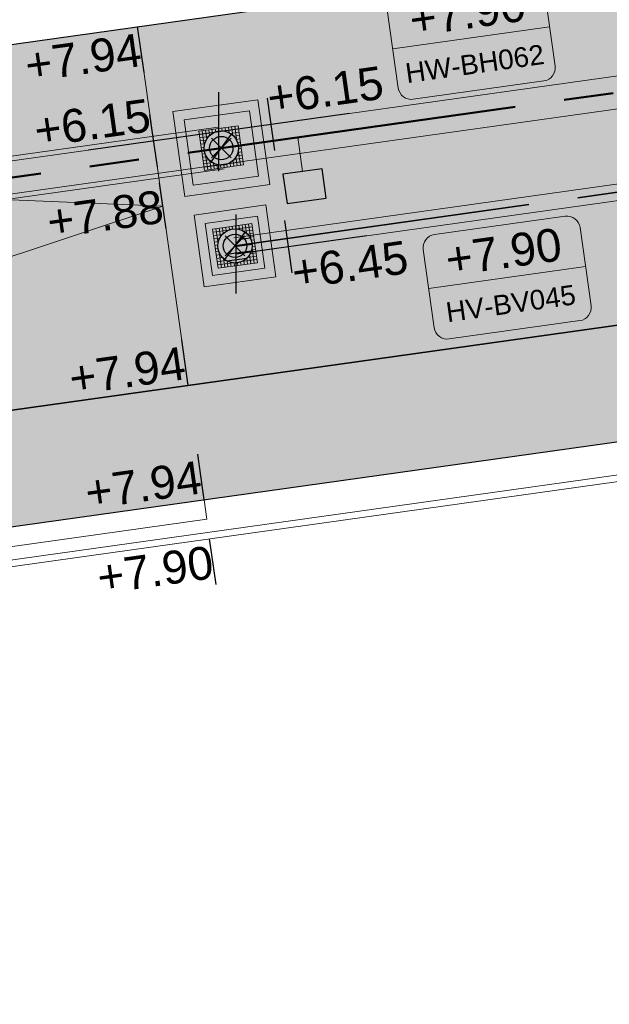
# Model space of a CAD drawing. Extents: x 98477 to 100410, y 398052 to 398969.
# Tile 203 of 256: x 98709 to 98718, y 398263 to 398278. Entities that reach past the tile are written whole.
import ezdxf
from ezdxf.enums import TextEntityAlignment as Align

# ---------------------------------------------------------------- set-up
doc = ezdxf.new("R2010")
doc.units = 0
for name, pattern in [('AL-NUTSTRACE', [17, 5, -3.5, 0, -3.5, 5]), ('RI-DWA', [9.75, 4.5, -0.75, 0.75, -0.75, 0.75, -0.75, 0.75, -0.75]), ('RI-RWA', [8.25, 4.5, -0.75, 0.75, -0.75, 0.75, -0.75])]:
    doc.linetypes.add(name, pattern=pattern)
for name, color, linetype, lineweight in [('N-GW-hoogtelijn laagte NAP +7.50', 90, 'AL-HOOGTELIJN +7.50', 18), ('N-GW-hoogtelijn laagte NAP +8.00', 80, 'AL-HOOGTELIJN +8.00', 18), ('N-IE-keerwand', 190, 'Continuous', 18), ('N-KO-kantbegrenzing grondwerk', 70, 'Continuous', 25), ('N-KO-kantverharding', 2, 'Continuous', 25), ('N-RI-DWA b.o.b.', 24, 'Continuous', 25), ('N-RI-DWA hoofdriool', 24, 'RI-DWA', 35), ('N-RI-DWA hoofdriool buiswand', 24, 'Continuous', 13), ('N-RI-DWA put', 1, 'Continuous', 25), ('N-RI-DWA putdeksel', 7, 'Continuous', 18), ('N-RI-DWA putnummer', 24, 'Continuous', 18), ('N-RI-DWA putwand', 7, 'Continuous', 18), ('N-RI-RWA b.o.b.', 162, 'Continuous', 25), ('N-RI-RWA hoofdriool', 162, 'RI-RWA', 50), ('N-RI-RWA hoofdriool buiswand', 162, 'Continuous', 13), ('N-RI-RWA kolkaansluitleiding', 132, 'RI-RWA', 18), ('N-RI-RWA put', 1, 'Continuous', 25), ('N-RI-RWA putdeksel', 7, 'Continuous', 18), ('N-RI-RWA putnummer', 162, 'Continuous', 18), ('N-RI-RWA putwand', 7, 'Continuous', 18), ('N-RI-straatkolk', 7, 'Continuous', 25), ('N-VH-afschotrichting', 250, 'Continuous', 18), ("N-VH-arcering 'MAT' grijs 251", 251, 'Continuous', 18), ('N-VH-arcering printbeton', 8, 'Continuous', 9), ('X-AL-hoogtelijn - Niv 1', 1, 'AL-HOOGTELIJN', 18), ('X-AL-nutstrace VERWERKT', 252, 'AL-NUTSTRACE', 18), ('X-AL-planthoogte VERWERKT', 180, 'Continuous', 25)]:
    doc.layers.add(name, color=color, linetype=linetype, lineweight=lineweight)
for name, color, linetype, plot in [('X-AL-contourlijnen', 30, 'Continuous', False), ('X-AL-hulplijn', 30, 'Continuous', False), ('X-AL-hulplijn riolering', 30, 'Continuous', False)]:
    doc.layers.add(name, color=color, linetype=linetype, plot=plot)
doc.styles.add('CS Annotative', font='arial.ttf')
doc.styles.get("Standard").update_dxf_attribs({"font": 'txt.shx'})
doc.linetypes.add('AL-HOOGTELIJN', pattern='A,10,-1.5,["H",Standard,S=0.9,R=0,X=-0.3,Y=-0.45],-1.5,30', length=43)
doc.linetypes.add('AL-HOOGTELIJN +7.50', pattern='A,7.5,-1.5,["+7.50",Standard,S=0.9,R=0,X=-0.3,Y=-0.45],-4.5,22.5', length=36)
doc.linetypes.add('AL-HOOGTELIJN +8.00', pattern='A,7.5,-1.5,["+8.00",Standard,S=0.9,R=0,X=-0.3,Y=-0.45],-4.5,22.5', length=36)

# ---------------------------------------------------------------- blocks, each defined once
blk = doc.blocks.new('*U86')
h = blk.add_hatch()
h.set_pattern_fill('ANSI31', color=256, scale=0.8, angle=143)
h.set_pattern_definition([(188, (-3e-16, -1e-16), (0.013917, -0.099027), [])])
h.paths.add_polyline_path([(-0.156, -0.208, 0.618819), (0.26, 0, 0.235469), (0.156, 0.208)])
at = {"flags": 128}
blk.add_lwpolyline([(-0.156, -0.208), (0.156, 0.208)], dxfattribs=at)
blk.add_circle((0, 0), 0.26)
at = {"layer": 'N-RI-DWA putdeksel', "flags": 128}
blk.add_lwpolyline([(-0.255, -0.339), (0.339, -0.255), (0.255, 0.339), (-0.339, 0.255)], close=True, dxfattribs=at)
at = {"layer": 'N-RI-DWA putdeksel', "lineweight": 5, "flags": 128}
for points in [[(0.008, 0.304), (0.014, 0.26)], [(0.057, 0.311), (0.066, 0.252)], [(0.107, 0.318), (0.119, 0.231)], [(0.156, 0.325), (0.175, 0.192)], [(0.206, 0.332), (0.238, 0.106)], [(-0.332, 0.206), (-0.106, 0.238)], [(-0.325, 0.156), (-0.192, 0.175)], [(-0.289, 0.262), (-0.258, 0.036)], [(-0.24, 0.269), (-0.221, 0.137)], [(-0.19, 0.276), (-0.178, 0.189)], [(-0.141, 0.283), (-0.132, 0.224)], [(-0.091, 0.29), (-0.085, 0.246)], [(-0.042, 0.297), (-0.036, 0.257)], [(0.036, 0.258), (0.262, 0.289)], [(0.137, 0.221), (0.269, 0.24)], [(0.189, 0.178), (0.276, 0.19)], [(-0.318, 0.107), (-0.231, 0.119)], [(-0.311, 0.057), (-0.252, 0.066)], [(-0.304, 0.008), (-0.26, 0.014)], [(0.224, 0.132), (0.283, 0.141)], [(0.246, 0.085), (0.29, 0.091)], [(0.257, 0.036), (0.297, 0.042)], [(-0.297, -0.042), (-0.257, -0.036)], [(-0.29, -0.091), (-0.246, -0.085)], [(-0.283, -0.141), (-0.224, -0.132)], [(-0.238, -0.106), (-0.206, -0.332)], [(0.221, -0.137), (0.24, -0.269)], [(0.231, -0.119), (0.318, -0.107)], [(0.252, -0.066), (0.311, -0.057)], [(0.258, -0.036), (0.289, -0.262)], [(0.26, -0.014), (0.304, -0.008)], [(-0.276, -0.19), (-0.189, -0.178)], [(-0.269, -0.24), (-0.137, -0.221)], [(-0.262, -0.289), (-0.036, -0.258)], [(-0.175, -0.192), (-0.156, -0.325)], [(-0.119, -0.231), (-0.107, -0.318)], [(-0.066, -0.252), (-0.057, -0.311)], [(-0.014, -0.26), (-0.008, -0.304)], [(0.036, -0.257), (0.042, -0.297)], [(0.085, -0.246), (0.091, -0.29)], [(0.106, -0.238), (0.332, -0.206)], [(0.132, -0.224), (0.141, -0.283)], [(0.178, -0.189), (0.19, -0.276)], [(0.192, -0.175), (0.325, -0.156)]]:
    blk.add_lwpolyline(points, dxfattribs=at)
at = {"layer": 'N-RI-DWA putwand', "flags": 128}
for points in [[(-0.468, -0.621), (0.621, -0.468), (0.468, 0.621), (-0.621, 0.468)], [(-0.34, -0.452), (0.452, -0.34), (0.34, 0.452), (-0.452, 0.34)]]:
    blk.add_lwpolyline(points, close=True, dxfattribs=at)
blk = doc.blocks.new('*U52')
h = blk.add_hatch(color=256)
h.dxf.hatch_style = 1
h.paths.add_polyline_path([(-0.156, -0.208, 0.618819), (0.26, 0, 0.235469), (0.156, 0.208)])
at = {"flags": 128}
blk.add_lwpolyline([(-0.156, -0.208), (0.156, 0.208)], dxfattribs=at)
blk.add_circle((0, 0), 0.26)
at = {"layer": 'N-RI-RWA putdeksel', "flags": 128}
blk.add_lwpolyline([(-0.255, -0.339), (0.339, -0.255), (0.255, 0.339), (-0.339, 0.255)], close=True, dxfattribs=at)
at = {"layer": 'N-RI-RWA putdeksel', "lineweight": 5, "flags": 128}
for points in [[(0.008, 0.304), (0.014, 0.26)], [(0.057, 0.311), (0.066, 0.252)], [(0.107, 0.318), (0.119, 0.231)], [(0.156, 0.325), (0.175, 0.192)], [(0.206, 0.332), (0.238, 0.106)], [(-0.332, 0.206), (-0.106, 0.238)], [(-0.325, 0.156), (-0.192, 0.175)], [(-0.289, 0.262), (-0.258, 0.036)], [(-0.24, 0.269), (-0.221, 0.137)], [(-0.19, 0.276), (-0.178, 0.189)], [(-0.141, 0.283), (-0.132, 0.224)], [(-0.091, 0.29), (-0.085, 0.246)], [(-0.042, 0.297), (-0.036, 0.257)], [(0.036, 0.258), (0.262, 0.289)], [(0.137, 0.221), (0.269, 0.24)], [(0.189, 0.178), (0.276, 0.19)], [(-0.318, 0.107), (-0.231, 0.119)], [(-0.311, 0.057), (-0.252, 0.066)], [(-0.304, 0.008), (-0.26, 0.014)], [(0.224, 0.132), (0.283, 0.141)], [(0.246, 0.085), (0.29, 0.091)], [(0.257, 0.036), (0.297, 0.042)], [(-0.297, -0.042), (-0.257, -0.036)], [(-0.29, -0.091), (-0.246, -0.085)], [(-0.283, -0.141), (-0.224, -0.132)], [(-0.238, -0.106), (-0.206, -0.332)], [(0.221, -0.137), (0.24, -0.269)], [(0.231, -0.119), (0.318, -0.107)], [(0.252, -0.066), (0.311, -0.057)], [(0.258, -0.036), (0.289, -0.262)], [(0.26, -0.014), (0.304, -0.008)], [(-0.276, -0.19), (-0.189, -0.178)], [(-0.269, -0.24), (-0.137, -0.221)], [(-0.262, -0.289), (-0.036, -0.258)], [(-0.175, -0.192), (-0.156, -0.325)], [(-0.119, -0.231), (-0.107, -0.318)], [(-0.066, -0.252), (-0.057, -0.311)], [(-0.014, -0.26), (-0.008, -0.304)], [(0.036, -0.257), (0.042, -0.297)], [(0.085, -0.246), (0.091, -0.29)], [(0.106, -0.238), (0.332, -0.206)], [(0.132, -0.224), (0.141, -0.283)], [(0.178, -0.189), (0.19, -0.276)], [(0.192, -0.175), (0.325, -0.156)]]:
    blk.add_lwpolyline(points, dxfattribs=at)
at = {"layer": 'N-RI-RWA putwand', "flags": 128}
for points in [[(-0.553, -0.734), (0.734, -0.553), (0.553, 0.734), (-0.734, 0.553)], [(-0.426, -0.565), (0.565, -0.426), (0.426, 0.565), (-0.565, 0.426)]]:
    blk.add_lwpolyline(points, close=True, dxfattribs=at)
blk = doc.blocks.new('*U95')
at = {"layer": 'X-AL-hulplijn', "flags": 128}
blk.add_lwpolyline([(0.049, -0.347), (-0.049, 0.347)], dxfattribs=at)
at = {"layer": 'X-AL-planthoogte VERWERKT', "linetype": 'Continuous', "style": 'CS Annotative'}
blk.add_attdef('HOOGTE-LINKS', text='', height=0.5, rotation=172, dxfattribs=at).set_placement((0, 0), align=Align.MIDDLE_RIGHT)
blk = doc.blocks.new('*U879')
at = {"layer": 'X-AL-hulplijn riolering', "flags": 128}
for points in [[(0, -3), (0, 3)], [(4.239, -1.424), (3.683, 2.537)], [(9.903, 1.392), (0, 0)]]:
    blk.add_lwpolyline(points, dxfattribs=at)
at = {"layer": 'N-RI-DWA b.o.b.', "linetype": 'Continuous', "style": 'CS Annotative'}
blk.add_attdef('B.o.b.rechts', text='', height=0.5, rotation=8, dxfattribs=at).set_placement((0.848, -0.285), align=Align.MIDDLE_LEFT)
blk = doc.blocks.new('*U734')
at = {"layer": 'X-AL-hulplijn riolering', "flags": 128}
for points in [[(0, -3), (0, 3)], [(4.239, -1.424), (3.683, 2.537)], [(-4.673, -2.676), (-5.23, 1.285)], [(9.903, 1.392), (0, 0)], [(0, 0), (-9.903, -1.392)]]:
    blk.add_lwpolyline(points, dxfattribs=at)
at = {"layer": 'N-RI-RWA b.o.b.', "linetype": 'Continuous', "style": 'CS Annotative'}
blk.add_attdef('B.o.b.rechts', text='', height=0.5, rotation=8, dxfattribs=at).set_placement((0.737, 0.507), align=Align.MIDDLE_LEFT)
blk.add_attdef('B.o.b.links', text='', height=0.5, rotation=8, dxfattribs=at).set_placement((-1.046, 0.257), align=Align.MIDDLE_RIGHT)
blk = doc.blocks.new('*U679')
at = {"layer": 'X-AL-hulplijn riolering'}
for points in [[(-0.628, 0.628), (0, 0), (0.628, 0.628, 0.414214)], [(0, 0), (-0.628, -0.628, 0.414214), (0.628, -0.628)]]:
    blk.add_hatch(color=256, dxfattribs=at).paths.add_polyline_path(points)
at = {"lineweight": 9}
blk.add_line((13.002, 7.521), (24.885, 9.191), dxfattribs=at)
blk.add_lwpolyline([(14.549, 3.699), (24.452, 5.09, 0.414214), (25.303, 6.22), (24.468, 12.161, 0.414214), (23.338, 13.013), (13.435, 11.621, 0.414214), (12.584, 10.491), (13.419, 4.55, 0.414214)], format="xyb", close=True)
at = {"layer": 'X-AL-hulplijn riolering'}
for points in [[(0.753, -0.753), (-0.753, 0.753)], [(0.753, 0.753), (-0.753, -0.753)]]:
    blk.add_lwpolyline(points, dxfattribs=at)
blk.add_circle((0, 0), 0.887, dxfattribs=at)
at = {"style": 'CS Annotative'}
for tag, height, p in [('HOOGTE', 2.5, (18.668, 10.312)), ('NR', 1.5, (19.218, 6.399))]:
    blk.add_attdef(tag, text='', height=height, rotation=8, dxfattribs=at).set_placement(p, align=Align.MIDDLE_CENTER)
blk = doc.blocks.new('*U583')
at = {"layer": 'X-AL-hulplijn riolering'}
for points in [[(-0.628, 0.628), (0, 0), (0.628, 0.628, 0.414214)], [(0, 0), (-0.628, -0.628, 0.414214), (0.628, -0.628)]]:
    blk.add_hatch(color=256, dxfattribs=at).paths.add_polyline_path(points)
at = {"lineweight": 9}
blk.add_line((14.688, -3.244), (26.571, -1.574), dxfattribs=at)
blk.add_lwpolyline([(16.235, -7.066), (26.138, -5.675, 0.414214), (26.989, -4.545), (26.154, 1.397, 0.414214), (25.024, 2.248), (15.122, 0.856, 0.414214), (14.271, -0.274), (15.106, -6.215, 0.414214)], format="xyb", close=True)
at = {"layer": 'X-AL-hulplijn riolering'}
for points in [[(0.753, -0.753), (-0.753, 0.753)], [(0.753, 0.753), (-0.753, -0.753)]]:
    blk.add_lwpolyline(points, dxfattribs=at)
blk.add_circle((0, 0), 0.887, dxfattribs=at)
at = {"style": 'CS Annotative'}
for tag, height, p in [('HOOGTE', 2.5, (20.355, -0.453)), ('NR', 1.5, (20.905, -4.366))]:
    blk.add_attdef(tag, text='', height=height, rotation=8, dxfattribs=at).set_placement(p, align=Align.MIDDLE_CENTER)
blk = doc.blocks.new('*U848')
blk.add_lwpolyline([(-1.329, -1.323), (1.642, -0.905), (1.329, 1.323), (-1.642, 0.905)], close=True)
blk.add_solid([(-1.329, -1.323), (-1.642, 0.905), (-1.329, -1.323), (1.642, -0.905)])

msp = doc.modelspace()

# ---------------------------------------------------------------- hatches: boundary and pattern name
at = {"layer": "N-VH-arcering 'MAT' grijs 251"}
h = msp.add_hatch(color=256, dxfattribs=at)
h.dxf.hatch_style = 1
edge = h.paths.add_edge_path()
edge.add_line((98801.71, 398275.503), (98759.079, 398269.511))
edge.add_arc((98758.557, 398273.225), 3.75, 188, 278, ccw=False)
edge.add_line((98754.843, 398272.703), (98754.732, 398273.495))
edge.add_arc((98759.436, 398274.156), 4.75, 98, 188, ccw=False)
edge.add_line((98758.775, 398278.86), (98802.644, 398285.025))
edge.add_arc((98800.8, 398298.146), 13.25, 278, 315.3696)
edge.add_arc((98814.321, 398284.798), 5.75, 98, 135.3696, ccw=False)
edge.add_line((98813.521, 398290.492), (98817.945, 398291.114))
edge.add_arc((98818.745, 398285.42), 5.75, 8, 98, ccw=False)
edge.add_line((98824.439, 398286.22), (98832.122, 398231.557))
edge.add_arc((98824.447, 398230.479), 7.75, -36.9034, 8, ccw=False)
edge.add_line((98830.645, 398225.825), (98822.025, 398214.347))
edge.add_arc((98828.622, 398209.393), 8.25, 143.0966, 188)
edge.add_line((98820.453, 398208.245), (98820.952, 398204.691))
edge.add_line((98820.952, 398204.691), (98824.988, 398175.974))
edge.add_line((98824.988, 398175.974), (98826.345, 398166.319))
edge.add_arc((98829.563, 398166.771), 3.25, 188, 278)
edge.add_line((98830.016, 398163.553), (98845.496, 398165.728))
edge.add_line((98845.496, 398165.728), (98850.051, 398166.368))
edge.add_line((98850.051, 398166.368), (98871.26, 398169.349))
edge.add_line((98871.26, 398169.349), (98879.777, 398170.546))
edge.add_line((98879.777, 398170.546), (98895.918, 398172.814))
edge.add_line((98895.918, 398172.814), (98895.013, 398179.251))
edge.add_line((98895.013, 398179.251), (98835.845, 398170.936))
edge.add_arc((98835.184, 398175.639), 4.75, 188, 278, ccw=False)
edge.add_line((98830.48, 398174.978), (98825.977, 398207.018))
edge.add_arc((98833.652, 398208.097), 7.75, 143.0966, 188, ccw=False)
edge.add_line((98827.454, 398212.751), (98836.074, 398224.229))
edge.add_arc((98829.477, 398229.183), 8.25, 323.0966, 368)
edge.add_line((98837.646, 398230.331), (98837.342, 398232.493))
edge.add_line((98837.342, 398232.493), (98837.342, 398232.493))
edge.add_line((98837.342, 398232.493), (98829.688, 398286.958))
edge.add_arc((98835.382, 398287.758), 5.75, 98, 188, ccw=False)
edge.add_line((98834.582, 398293.452), (98882.505, 398300.187))
edge.add_arc((98883.618, 398292.265), 8, 11.632, 98, ccw=False)
edge.add_line((98891.454, 398293.878), (98891, 398296.086))
edge.add_line((98891, 398296.086), (98889.023, 398305.688))
edge.add_line((98889.023, 398305.688), (98888.557, 398307.974))
edge.add_line((98888.557, 398307.974), (98887.385, 398314.76))
edge.add_arc((98879.502, 398313.398), 8, -82, 9.8011, ccw=False)
edge.add_line((98880.615, 398305.476), (98872.945, 398304.398))
edge.add_arc((98872.423, 398308.111), 3.75, 189.4265, 278, ccw=False)
edge.add_arc((92946.735, 397324.304), 6003.05, 9.426501, 10.6116601)
edge.add_line((98847.121, 398429.774), (98842.313, 398429.098))
edge.add_arc((92946.735, 397324.304), 5998.2, 9.4285467, 10.6137733, ccw=False)
edge.add_arc((98860.089, 398306.469), 3.84, -81.4341, 6.6574, ccw=False)
edge.add_line((98860.661, 398302.671), (98847.185, 398300.777))
edge.add_line((98847.185, 398300.777), (98842.63, 398300.137))
edge.add_line((98842.63, 398300.137), (98820.151, 398296.978))
edge.add_arc((98819.35, 398302.672), 5.75, 188, 278, ccw=False)
edge.add_line((98813.656, 398301.872), (98812.306, 398311.477))
edge.add_line((98812.306, 398311.477), (98811.109, 398319.994))
edge.add_line((98811.109, 398319.994), (98809.244, 398333.263))
edge.add_line((98809.244, 398333.263), (98808.674, 398337.323))
edge.add_line((98808.674, 398337.323), (98807.714, 398344.156))
edge.add_line((98807.714, 398344.156), (98807.707, 398344.206))
edge.add_line((98807.707, 398344.206), (98811.668, 398344.762))
edge.add_line((98811.668, 398344.762), (98829.492, 398347.268))
edge.add_line((98829.492, 398347.268), (98831.968, 398347.616))
edge.add_line((98831.968, 398347.616), (98831.064, 398354.052))
edge.add_line((98831.064, 398354.052), (98828.588, 398353.704))
edge.add_line((98828.588, 398353.704), (98810.763, 398351.199))
edge.add_line((98810.763, 398351.199), (98806.802, 398350.643))
edge.add_line((98806.802, 398350.643), (98806.795, 398350.692))
edge.add_line((98806.795, 398350.692), (98805.146, 398362.424))
edge.add_line((98805.146, 398362.424), (98805.048, 398363.12))
edge.add_line((98805.048, 398363.12), (98803.991, 398370.646))
edge.add_line((98803.991, 398370.646), (98802.488, 398381.341))
edge.add_line((98802.488, 398381.341), (98801.43, 398388.867))
edge.add_line((98801.43, 398388.867), (98799.927, 398399.562))
edge.add_line((98799.927, 398399.562), (98798.869, 398407.088))
edge.add_line((98798.869, 398407.088), (98797.366, 398417.783))
edge.add_line((98797.366, 398417.783), (98796.795, 398421.843))
edge.add_line((98796.795, 398421.843), (98795.884, 398428.329))
edge.add_line((98795.884, 398428.329), (98795.877, 398428.379))
edge.add_line((98795.877, 398428.379), (98799.838, 398428.935))
edge.add_line((98799.838, 398428.935), (98817.663, 398431.44))
edge.add_line((98817.663, 398431.44), (98820.138, 398431.788))
edge.add_line((98820.138, 398431.788), (98819.234, 398438.225))
edge.add_line((98819.234, 398438.225), (98816.758, 398437.877))
edge.add_line((98816.758, 398437.877), (98798.933, 398435.372))
edge.add_line((98798.933, 398435.372), (98794.972, 398434.815))
edge.add_line((98794.972, 398434.815), (98794.965, 398434.865))
edge.add_line((98794.965, 398434.865), (98793.379, 398446.154))
edge.add_line((98793.379, 398446.154), (98792.739, 398450.709))
edge.add_line((98792.739, 398450.709), (98789.338, 398474.904))
edge.add_line((98789.338, 398474.904), (98783.892, 398474.138))
edge.add_line((98783.892, 398474.138), (98786.763, 398453.707))
edge.add_arc((98782.059, 398453.046), 4.75, -82, 8, ccw=False)
edge.add_line((98782.72, 398448.342), (98773.115, 398446.992))
edge.add_line((98773.115, 398446.992), (98764.599, 398445.795))
edge.add_line((98764.599, 398445.795), (98743.407, 398442.817))
edge.add_line((98743.407, 398442.817), (98734.891, 398441.62))
edge.add_line((98734.891, 398441.62), (98611.8, 398424.321))
edge.add_line((98611.8, 398424.321), (98607.657, 398453.801))
edge.add_arc((98611.637, 398454.122), 3.993, 101.3918, 184.6082, ccw=False)
edge.add_line((98610.849, 398458.036), (98611.839, 398458.175))
edge.add_line((98611.839, 398458.175), (98639.566, 398462.072))
edge.add_line((98639.566, 398462.072), (98641.547, 398462.351))
edge.add_line((98641.547, 398462.351), (98659.372, 398464.856))
edge.add_line((98659.372, 398464.856), (98661.847, 398465.204))
edge.add_line((98661.847, 398465.204), (98660.943, 398471.64))
edge.add_line((98660.943, 398471.64), (98649.901, 398470.089))
edge.add_line((98649.901, 398470.089), (98624.649, 398466.54))
edge.add_line((98624.649, 398466.54), (98622.669, 398466.261))
edge.add_line((98622.669, 398466.261), (98604.844, 398463.756))
edge.add_line((98604.844, 398463.756), (98602.864, 398463.478))
edge.add_line((98602.864, 398463.478), (98594.941, 398462.365))
edge.add_line((98594.941, 398462.365), (98576.275, 398459.741))
edge.add_line((98576.275, 398459.741), (98577.18, 398453.304))
edge.add_line((98577.18, 398453.304), (98578.17, 398453.444))
edge.add_line((98578.17, 398453.444), (98598.471, 398456.294))
edge.add_arc((98598.792, 398452.314), 3.993, 11.4249, 94.6095, ccw=False)
edge.add_line((98602.706, 398453.105), (98606.849, 398423.625))
edge.add_line((98606.849, 398423.625), (98548.819, 398415.469))
edge.add_arc((98548.158, 398420.173), 4.75, 188, 278, ccw=False)
edge.add_line((98543.454, 398419.512), (98539.768, 398445.74))
edge.add_line((98539.768, 398445.74), (98538.976, 398445.629))
edge.add_line((98538.976, 398445.629), (98538.732, 398447.362))
edge.add_line((98538.732, 398447.362), (98534.771, 398446.805))
edge.add_line((98534.771, 398446.805), (98536.53, 398434.292))
edge.add_line((98536.53, 398434.292), (98537.17, 398429.737))
edge.add_line((98537.17, 398429.737), (98538.395, 398421.022))
edge.add_line((98538.395, 398421.022), (98539.035, 398416.467))
edge.add_line((98539.035, 398416.467), (98541.025, 398402.306))
edge.add_line((98541.025, 398402.306), (98541.665, 398397.751))
edge.add_line((98541.665, 398397.751), (98543.656, 398383.59))
edge.add_line((98543.656, 398383.59), (98544.296, 398379.035))
edge.add_line((98544.296, 398379.035), (98545.604, 398369.727))
edge.add_arc((98543.871, 398369.483), 1.75, -82, 8, ccw=False)
edge.add_line((98544.115, 398367.75), (98522.477, 398364.709))
edge.add_line((98522.477, 398364.709), (98523.215, 398359.461))
edge.add_line((98523.215, 398359.461), (98545.05, 398362.529))
edge.add_line((98545.05, 398362.529), (98549.605, 398363.17))
edge.add_line((98549.605, 398363.17), (98564.162, 398365.215))
edge.add_arc((98564.824, 398360.512), 4.75, 8, 98, ccw=False)
edge.add_line((98569.527, 398361.173), (98576.5, 398311.56))
edge.add_arc((98571.796, 398310.899), 4.75, -82, 8, ccw=False)
edge.add_line((98572.457, 398306.195), (98563.842, 398304.985))
edge.add_line((98563.842, 398304.985), (98559.287, 398304.344))
edge.add_line((98559.287, 398304.344), (98541.016, 398301.777))
edge.add_line((98541.016, 398301.777), (98541.754, 398296.528))
edge.add_line((98541.754, 398296.528), (98553.885, 398298.233))
edge.add_arc((98554.128, 398296.5), 1.75, 8, 98, ccw=False)
edge.add_line((98555.861, 398296.744), (98557.35, 398286.148))
edge.add_line((98557.35, 398286.148), (98557.99, 398281.593))
edge.add_line((98557.99, 398281.593), (98560.134, 398266.343))
edge.add_line((98560.134, 398266.343), (98560.774, 398261.787))
edge.add_line((98560.774, 398261.787), (98562.917, 398246.537))
edge.add_line((98562.917, 398246.537), (98563.557, 398241.982))
edge.add_line((98563.557, 398241.982), (98565.701, 398226.732))
edge.add_line((98565.701, 398226.732), (98566.341, 398222.177))
edge.add_line((98566.341, 398222.177), (98567.566, 398213.462))
edge.add_line((98567.566, 398213.462), (98568.206, 398208.907))
edge.add_line((98568.206, 398208.907), (98576.531, 398149.669))
edge.add_line((98576.531, 398149.669), (98576.556, 398149.491))
edge.add_line((98576.556, 398149.491), (98535.46, 398143.715))
edge.add_line((98535.46, 398143.715), (98536.347, 398137.407))
edge.add_line((98536.347, 398137.407), (98537.337, 398137.546))
edge.add_line((98537.337, 398137.546), (98577.443, 398143.183))
edge.add_line((98577.443, 398143.183), (98578.765, 398133.775))
edge.add_line((98578.765, 398133.775), (98538.659, 398128.139))
edge.add_line((98538.659, 398128.139), (98537.669, 398128))
edge.add_line((98537.669, 398128), (98538.573, 398121.563))
edge.add_line((98538.573, 398121.563), (98579.669, 398127.339))
edge.add_line((98579.669, 398127.339), (98579.676, 398127.289))
edge.add_line((98579.676, 398127.289), (98580.766, 398119.535))
edge.add_line((98580.766, 398119.535), (98582.575, 398106.662))
edge.add_line((98582.575, 398106.662), (98583.062, 398103.196))
edge.add_line((98583.062, 398103.196), (98584.872, 398090.322))
edge.add_line((98584.872, 398090.322), (98585.359, 398086.856))
edge.add_line((98585.359, 398086.856), (98587.168, 398073.983))
edge.add_line((98587.168, 398073.983), (98588.149, 398067.001))
edge.add_arc((98585.921, 398066.688), 2.25, -71.0527, 8, ccw=False)
edge.add_line((98586.652, 398064.56), (98587.088, 398064.71))
edge.add_line((98587.088, 398064.71), (98595.765, 398067.689))
edge.add_line((98595.765, 398067.689), (98596.093, 398067.801))
edge.add_arc((98595.362, 398069.929), 2.25, 188, 288.9473, ccw=False)
edge.add_line((98593.134, 398069.616), (98582.466, 398145.525))
edge.add_arc((98587.169, 398146.186), 4.75, 98, 188, ccw=False)
edge.add_line((98586.508, 398150.89), (98609.067, 398154.06))
edge.add_line((98609.067, 398154.06), (98621.308, 398156.2))
edge.add_line((98621.308, 398156.2), (98618.713, 398174.661))
edge.add_line((98618.713, 398174.661), (98600.889, 398172.156))
edge.add_line((98600.889, 398172.156), (98602.706, 398159.225))
edge.add_line((98602.706, 398159.225), (98585.673, 398156.831))
edge.add_arc((98585.086, 398161.633), 4.838, 189.0296, 276.9704, ccw=False)
edge.add_line((98580.308, 398160.874), (98573.635, 398208.357))
edge.add_line((98573.635, 398208.357), (98572.717, 398214.893))
edge.add_line((98572.717, 398214.893), (98570.017, 398234.104))
edge.add_line((98570.017, 398234.104), (98569.098, 398240.64))
edge.add_line((98569.098, 398240.64), (98568.632, 398243.957))
edge.add_line((98568.632, 398243.957), (98568.166, 398247.275))
edge.add_arc((98572.869, 398247.936), 4.75, 98, 188, ccw=False)
edge.add_line((98572.208, 398252.64), (98597.856, 398256.244))
edge.add_line((98597.856, 398256.244), (98604.392, 398257.163))
edge.add_line((98604.392, 398257.163), (98619.642, 398259.306))
edge.add_line((98619.642, 398259.306), (98626.178, 398260.225))
edge.add_line((98626.178, 398260.225), (98639.447, 398262.089))
edge.add_line((98639.447, 398262.089), (98639.497, 398262.096))
edge.add_line((98639.497, 398262.096), (98640.054, 398258.135))
edge.add_line((98640.054, 398258.135), (98641.863, 398245.262))
edge.add_line((98641.863, 398245.262), (98642.141, 398243.281))
edge.add_line((98642.141, 398243.281), (98643.255, 398235.359))
edge.add_line((98643.255, 398235.359), (98644.577, 398225.952))
edge.add_line((98644.577, 398225.952), (98646.038, 398215.554))
edge.add_line((98646.038, 398215.554), (98646.386, 398213.078))
edge.add_line((98646.386, 398213.078), (98652.823, 398213.983))
edge.add_line((98652.823, 398213.983), (98652.475, 398216.458))
edge.add_line((98652.475, 398216.458), (98651.709, 398221.905))
edge.add_line((98651.709, 398221.905), (98651.431, 398223.885))
edge.add_line((98651.431, 398223.885), (98649.622, 398236.759))
edge.add_line((98649.622, 398236.759), (98649.343, 398238.739))
edge.add_line((98649.343, 398238.739), (98646.49, 398259.04))
edge.add_line((98646.49, 398259.04), (98645.934, 398263.001))
edge.add_line((98645.934, 398263.001), (98645.983, 398263.008))
edge.add_line((98645.983, 398263.008), (98654.398, 398264.191))
edge.add_line((98654.398, 398264.191), (98722.625, 398273.779))
edge.add_line((98722.625, 398273.779), (98731.142, 398274.976))
edge.add_line((98731.142, 398274.976), (98743.97, 398276.779))
edge.add_arc((98744.557, 398271.977), 4.838, 9.0296, 96.9704, ccw=False)
edge.add_line((98749.335, 398272.737), (98750.727, 398262.834))
edge.add_line((98750.727, 398262.834), (98752.41, 398263.07))
edge.add_line((98752.41, 398263.07), (98756.966, 398263.711))
edge.add_line((98756.966, 398263.711), (98772.216, 398265.854))
edge.add_line((98772.216, 398265.854), (98776.771, 398266.494))
edge.add_line((98776.771, 398266.494), (98795.982, 398269.194))
edge.add_line((98795.982, 398269.194), (98800.537, 398269.834))
edge.add_line((98800.537, 398269.834), (98802.468, 398270.106))
edge.add_line((98802.468, 398270.106), (98801.71, 398275.503))
edge = h.paths.add_edge_path(flags=16)
edge.add_line((98744.062, 398333.464), (98751.984, 398334.577))
edge.add_line((98751.984, 398334.577), (98753.966, 398334.856))
edge.add_line((98753.966, 398334.856), (98764.363, 398336.317))
edge.add_line((98764.363, 398336.317), (98764.363, 398336.317))
edge.add_line((98764.363, 398336.317), (98766.343, 398336.595))
edge.add_line((98766.343, 398336.595), (98774.265, 398337.708))
edge.add_line((98774.265, 398337.708), (98774.247, 398337.837))
edge.add_line((98774.247, 398337.837), (98802.49, 398341.806))
edge.add_line((98802.49, 398341.806), (98803.019, 398338.043))
edge.add_line((98803.019, 398338.043), (98808.474, 398299.225))
edge.add_arc((98800.8, 398298.146), 7.75, -82, 8, ccw=False)
edge.add_line((98801.878, 398290.472), (98771.967, 398286.268))
edge.add_line((98771.967, 398286.268), (98767.412, 398285.628))
edge.add_line((98767.412, 398285.628), (98755.133, 398283.902))
edge.add_line((98755.133, 398283.902), (98746.617, 398282.705))
edge.add_line((98746.617, 398282.705), (98730.376, 398280.423))
edge.add_line((98730.376, 398280.423), (98721.86, 398279.226))
edge.add_line((98721.86, 398279.226), (98654.328, 398269.735))
edge.add_arc((98653.667, 398274.439), 4.75, 188, 278, ccw=False)
edge.add_line((98648.963, 398273.778), (98644.134, 398308.14))
edge.add_line((98644.134, 398308.14), (98642.937, 398316.656))
edge.add_line((98642.937, 398316.656), (98640.3, 398335.422))
edge.add_line((98640.3, 398335.422), (98638.121, 398335.116))
edge.add_line((98638.121, 398335.116), (98637.23, 398334.99))
edge.add_line((98637.23, 398334.99), (98635.051, 398334.684))
edge.add_line((98635.051, 398334.684), (98635.74, 398329.782))
edge.add_line((98635.74, 398329.782), (98636.937, 398321.266))
edge.add_line((98636.937, 398321.266), (98638.385, 398310.967))
edge.add_line((98638.385, 398310.967), (98639.025, 398306.412))
edge.add_line((98639.025, 398306.412), (98641.168, 398291.162))
edge.add_line((98641.168, 398291.162), (98642.365, 398282.646))
edge.add_line((98642.365, 398282.646), (98643.715, 398273.04))
edge.add_arc((98639.011, 398272.379), 4.75, -82, 8, ccw=False)
edge.add_line((98639.672, 398267.675), (98619.322, 398264.815))
edge.add_line((98619.322, 398264.815), (98614.272, 398264.105))
edge.add_line((98614.272, 398264.105), (98593.922, 398261.245))
edge.add_arc((98593.261, 398265.949), 4.75, 188, 278, ccw=False)
edge.add_line((98588.557, 398265.288), (98581.779, 398313.514))
edge.add_line((98581.779, 398313.514), (98580.582, 398322.03))
edge.add_line((98580.582, 398322.03), (98575.231, 398360.106))
edge.add_line((98575.231, 398360.106), (98574.591, 398364.661))
edge.add_line((98574.591, 398364.661), (98572.663, 398378.377))
edge.add_line((98572.663, 398378.377), (98571.188, 398388.873))
edge.add_line((98571.188, 398388.873), (98568.516, 398407.887))
edge.add_arc((98573.22, 398408.548), 4.75, 98, 188, ccw=False)
edge.add_line((98572.559, 398413.251), (98607.119, 398418.109))
edge.add_line((98607.119, 398418.109), (98607.614, 398418.178))
edge.add_line((98607.614, 398418.178), (98611.584, 398389.936))
edge.add_line((98611.584, 398389.936), (98611.455, 398389.918))
edge.add_line((98611.455, 398389.918), (98613.264, 398377.044))
edge.add_line((98613.264, 398377.044), (98613.334, 398376.549))
edge.add_line((98613.334, 398376.549), (98626.207, 398378.358))
edge.add_line((98626.207, 398378.358), (98628.188, 398378.637))
edge.add_line((98628.188, 398378.637), (98636.11, 398379.75))
edge.add_line((98636.11, 398379.75), (98648.369, 398381.473))
edge.add_line((98648.369, 398381.473), (98647.465, 398387.91))
edge.add_line((98647.465, 398387.91), (98634.591, 398386.1))
edge.add_line((98634.591, 398386.1), (98632.492, 398385.805))
edge.add_line((98632.492, 398385.805), (98619.737, 398384.013))
edge.add_line((98619.737, 398384.013), (98617.509, 398383.7))
edge.add_line((98617.509, 398383.7), (98612.566, 398418.874))
edge.add_line((98612.566, 398418.874), (98613.061, 398418.944))
edge.add_line((98613.061, 398418.944), (98667.575, 398426.605))
edge.add_line((98667.575, 398426.605), (98722.089, 398434.267))
edge.add_line((98722.089, 398434.267), (98726.149, 398434.837))
edge.add_line((98726.149, 398434.837), (98759.422, 398439.513))
edge.add_line((98759.422, 398439.513), (98763.483, 398440.084))
edge.add_line((98763.483, 398440.084), (98783.486, 398442.895))
edge.add_arc((98784.147, 398438.192), 4.75, 8, 98, ccw=False)
edge.add_line((98788.851, 398438.853), (98795.615, 398390.726))
edge.add_arc((98790.911, 398390.065), 4.75, -82, 8, ccw=False)
edge.add_line((98791.572, 398385.361), (98787.363, 398384.769))
edge.add_line((98787.363, 398384.769), (98774.49, 398382.96))
edge.add_line((98774.49, 398382.96), (98766.122, 398381.784))
edge.add_line((98766.122, 398381.784), (98766.072, 398381.777))
edge.add_line((98766.072, 398381.777), (98764.945, 398389.798))
edge.add_line((98764.945, 398389.798), (98762.092, 398410.099))
edge.add_line((98762.092, 398410.099), (98761.953, 398411.089))
edge.add_line((98761.953, 398411.089), (98755.516, 398410.184))
edge.add_line((98755.516, 398410.184), (98755.655, 398409.194))
edge.add_line((98755.655, 398409.194), (98758.508, 398388.894))
edge.add_line((98758.508, 398388.894), (98759.636, 398380.872))
edge.add_line((98759.636, 398380.872), (98759.586, 398380.865))
edge.add_line((98759.586, 398380.865), (98748.792, 398379.348))
edge.add_line((98748.792, 398379.348), (98744.237, 398378.708))
edge.add_line((98744.237, 398378.708), (98741.316, 398378.298))
edge.add_line((98741.316, 398378.298), (98735.869, 398377.532))
edge.add_line((98735.869, 398377.532), (98732.948, 398377.122))
edge.add_line((98732.948, 398377.122), (98728.393, 398376.482))
edge.add_line((98728.393, 398376.482), (98718.319, 398375.066))
edge.add_arc((98720.442, 398359.964), 15.25, 98, 128)
edge.add_line((98711.053, 398371.981), (98707.249, 398369.01))
edge.add_line((98707.249, 398369.01), (98710.512, 398364.833))
edge.add_line((98710.512, 398364.833), (98713.62, 398367.262))
edge.add_arc((98721.254, 398357.324), 12.531, 99.3779, 127.5301, ccw=False)
edge.add_line((98719.212, 398369.688), (98728.557, 398371.001))
edge.add_line((98728.557, 398371.001), (98733.112, 398371.641))
edge.add_line((98733.112, 398371.641), (98743.906, 398373.158))
edge.add_line((98743.906, 398373.158), (98752.423, 398374.355))
edge.add_line((98752.423, 398374.355), (98763.216, 398375.872))
edge.add_line((98763.216, 398375.872), (98767.772, 398376.512))
edge.add_line((98767.772, 398376.512), (98793.321, 398380.103))
edge.add_arc((98793.768, 398376.291), 3.838, 9.3042, 96.6958, ccw=False)
edge.add_line((98797.556, 398376.911), (98799.602, 398362.354))
edge.add_line((98799.602, 398362.354), (98801.641, 398347.847))
edge.add_line((98801.641, 398347.847), (98801.71, 398347.352))
edge.add_line((98801.71, 398347.352), (98773.468, 398343.383))
edge.add_line((98773.468, 398343.383), (98773.361, 398344.145))
edge.add_line((98773.361, 398344.145), (98770.885, 398343.797))
edge.add_line((98770.885, 398343.797), (98758.012, 398341.988))
edge.add_line((98758.012, 398341.988), (98756.031, 398341.71))
edge.add_line((98756.031, 398341.71), (98743.158, 398339.9))
edge.add_line((98743.158, 398339.9), (98743.158, 398339.9))
edge.add_line((98743.158, 398339.9), (98742.167, 398339.761))
edge.add_line((98742.167, 398339.761), (98743.072, 398333.324))
edge.add_line((98743.072, 398333.324), (98744.062, 398333.464))
edge = h.paths.add_edge_path(flags=16)
edge.add_line((98545.99, 398402.903), (98545.74, 398404.686))
edge.add_arc((98550.444, 398405.347), 4.75, 98, 188, ccw=False)
edge.add_line((98549.783, 398410.05), (98557.705, 398411.164))
edge.add_arc((98558.366, 398406.46), 4.75, 8, 98, ccw=False)
edge.add_line((98563.07, 398407.121), (98563.355, 398405.091))
edge.add_line((98563.355, 398405.091), (98565.095, 398392.713))
edge.add_line((98565.095, 398392.713), (98565.443, 398390.237))
edge.add_line((98565.443, 398390.237), (98567.182, 398377.859))
edge.add_line((98567.182, 398377.859), (98567.468, 398375.829))
edge.add_arc((98562.764, 398375.168), 4.75, -82, 8, ccw=False)
edge.add_line((98563.425, 398370.464), (98555.503, 398369.35))
edge.add_arc((98554.842, 398374.054), 4.75, 188, 278, ccw=False)
edge.add_line((98550.138, 398373.393), (98549.887, 398375.176))
edge.add_line((98549.887, 398375.176), (98548.078, 398388.049))
edge.add_line((98548.078, 398388.049), (98547.8, 398390.03))
edge.add_line((98547.8, 398390.03), (98545.99, 398402.903))
edge = h.paths.add_edge_path(flags=16)
edge.add_line((98580.974, 398279.723), (98580.696, 398281.704))
edge.add_line((98580.696, 398281.704), (98579.235, 398292.102))
edge.add_line((98579.235, 398292.102), (98578.56, 398296.904))
edge.add_arc((98573.856, 398296.243), 4.75, 8, 98)
edge.add_line((98573.195, 398300.947), (98565.57, 398299.875))
edge.add_arc((98566.231, 398295.172), 4.75, 98, 186.1904)
edge.add_line((98561.508, 398294.659), (98561.506, 398294.659))
edge.add_line((98561.506, 398294.659), (98563.663, 398279.31))
edge.add_line((98563.663, 398279.31), (98563.942, 398277.329))
edge.add_line((98563.942, 398277.329), (98566.099, 398261.98))
edge.add_line((98566.099, 398261.98), (98566.101, 398261.981))
edge.add_arc((98570.782, 398262.79), 4.75, 189.8096, 278)
edge.add_line((98571.443, 398258.086), (98579.068, 398259.158))
edge.add_arc((98578.407, 398263.862), 4.75, 278, 368)
edge.add_line((98583.111, 398264.523), (98582.436, 398269.325))
edge.add_line((98582.436, 398269.325), (98580.974, 398279.723))
edge = h.paths.add_edge_path(flags=16)
edge.add_line((98615.081, 398162.782), (98614.489, 398166.998))
edge.add_arc((98612.756, 398166.755), 1.75, 8, 98)
edge.add_line((98612.512, 398168.488), (98608.551, 398167.931))
edge.add_arc((98608.795, 398166.198), 1.75, 98, 188)
edge.add_line((98607.062, 398165.955), (98607.654, 398161.738))
edge.add_arc((98609.387, 398161.982), 1.75, 188, 278)
edge.add_line((98609.631, 398160.249), (98613.592, 398160.805))
edge.add_arc((98613.348, 398162.538), 1.75, 278, 368)
at = {"layer": 'N-VH-arcering printbeton'}
h = msp.add_hatch(dxfattribs=at)
h.set_pattern_fill('CS-PRINTBETON', color=256)
h.set_pattern_definition([(45, (0, 0), (-0.3535533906, 0.3535533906), []), (45, (0.35, 0), (-0.3535533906, 0.3535533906), [0.5, -0.2])])
edge = h.paths.add_edge_path()
edge.add_arc((97822.037, 398234.152), 862, 0.21516, 2.15086, ccw=False)
edge.add_arc((98667.032, 398237.325), 17, -30.9542, 0.2152, ccw=False)
edge.add_line((98681.61, 398228.581), (98684.183, 398227.038))
edge.add_arc((98667.032, 398237.325), 20, 329.0458, 360.2152)
edge.add_arc((97822.037, 398234.152), 865, 0.21516, 2.171217)
edge.add_line((98686.416, 398266.923), (98747.816, 398275.553))
edge.add_arc((98744.557, 398271.977), 4.838, 47.6501, 96.9704)
edge.add_line((98743.97, 398276.779), (98731.142, 398274.976))
edge.add_line((98731.142, 398274.976), (98722.625, 398273.779))
edge.add_line((98722.625, 398273.779), (98654.398, 398264.191))
edge.add_line((98654.398, 398264.191), (98645.934, 398263.001))
edge.add_line((98645.934, 398263.001), (98646.177, 398261.268))
edge.add_line((98646.177, 398261.268), (98650.98, 398261.943))
edge.add_line((98650.98, 398261.943), (98651.293, 398259.715))
edge.add_line((98651.293, 398259.715), (98651.442, 398259.736))
edge.add_line((98651.442, 398259.736), (98654.295, 398239.435))
edge.add_line((98654.295, 398239.435), (98654.146, 398239.414))
edge.add_line((98654.146, 398239.414), (98654.425, 398237.434))
edge.add_line((98654.425, 398237.434), (98654.573, 398237.455))
edge.add_line((98654.573, 398237.455), (98656.382, 398224.581))
edge.add_line((98656.382, 398224.581), (98656.234, 398224.56))
edge.add_line((98656.234, 398224.56), (98656.512, 398222.58))
edge.add_line((98656.512, 398222.58), (98656.661, 398222.601))
edge.add_line((98656.661, 398222.601), (98657.419, 398217.204))
edge.add_line((98657.419, 398217.204), (98659.152, 398217.447))
edge.add_line((98659.152, 398217.447), (98652.862, 398262.208))
edge.add_line((98652.862, 398262.208), (98683.43, 398266.504))

# ---------------------------------------------------------------- linework, layer by layer
at = {"layer": 'N-GW-hoogtelijn laagte NAP +7.50', "flags": 128}
msp.add_lwpolyline([(98702.168, 398266.622, 0.035258), (98709.329, 398234.593, 0.327993), (98723.512, 398223.89, 0.067366), (98812.175, 398234.755, 0.501221), (98822.106, 398259.258, 0.030001), (98806.237, 398282.248)], format="xyb", dxfattribs=at)
at = {"layer": 'N-GW-hoogtelijn laagte NAP +8.00'}
msp.add_lwpolyline([(98803.429, 398283.379, -0.032834), (98820.823, 398258.481, -0.501221), (98811.795, 398236.206, -0.067366), (98723.531, 398225.39, -0.327993), (98710.767, 398235.023, -0.037935), (98703.296, 398269.296)], format="xyb", dxfattribs=at)
at = {"layer": 'N-IE-keerwand', "flags": 128}
msp.add_lwpolyline([(98703.296, 398269.296), (98711.854, 398270.498), (98711.896, 398270.201), (98703.338, 398268.999)], close=True, dxfattribs=at)
at = {"layer": 'N-KO-kantbegrenzing grondwerk', "flags": 128}
msp.add_lwpolyline([(98657.419, 398217.204), (98659.152, 398217.447), (98652.862, 398262.208), (98683.43, 398266.504, -0.008446), (98684.031, 398237.389, -0.136847), (98681.61, 398228.581), (98684.183, 398227.038, 0.136847), (98687.031, 398237.4, 0.008535), (98686.416, 398266.923), (98747.816, 398275.553)], format="xyb", dxfattribs=at)
at = {"layer": 'N-KO-kantverharding', "flags": 128}
for points in [[(98803.019, 398338.043), (98808.474, 398299.225, -0.414214), (98801.878, 398290.472), (98771.967, 398286.268), (98767.412, 398285.628), (98755.133, 398283.902), (98746.617, 398282.705), (98730.376, 398280.423), (98721.86, 398279.226), (98654.328, 398269.735, -0.414214)], [(98654.398, 398264.191), (98722.625, 398273.779), (98731.142, 398274.976), (98743.97, 398276.779, -0.403726), (98749.335, 398272.737)]]:
    msp.add_lwpolyline(points, format="xyb", dxfattribs=at)
at = {"layer": 'N-RI-DWA hoofdriool'}
msp.add_lwpolyline([(98712.322, 398274.351), (98750.327, 398279.692)], dxfattribs=at)
at = {"layer": 'N-RI-DWA hoofdriool buiswand', "flags": 128}
for points in [[(98712.305, 398274.475), (98750.309, 398279.816)], [(98712.34, 398274.227), (98750.344, 398279.568)]]:
    msp.add_lwpolyline(points, dxfattribs=at)
at = {"layer": 'N-RI-RWA hoofdriool'}
for points in [[(98712.114, 398275.836), (98751.603, 398281.386)], [(98696.753, 398273.678), (98712.114, 398275.836)]]:
    msp.add_lwpolyline(points, dxfattribs=at)
at = {"layer": 'N-RI-RWA hoofdriool buiswand', "flags": 128}
for points in [[(98712.079, 398276.084), (98751.569, 398281.634)], [(98712.148, 398275.589), (98751.638, 398281.139)], [(98696.709, 398273.995), (98712.069, 398276.153)], [(98696.718, 398273.925), (98712.079, 398276.084)], [(98696.788, 398273.43), (98712.148, 398275.589)], [(98696.798, 398273.361), (98712.158, 398275.52)]]:
    msp.add_lwpolyline(points, dxfattribs=at)
at = {"layer": 'N-RI-RWA kolkaansluitleiding', "flags": 128}
msp.add_lwpolyline([(98713.345, 398275.479), (98713.272, 398275.999)], dxfattribs=at)
at = {"layer": 'N-VH-afschotrichting', "flags": 128}
msp.add_lwpolyline([(98695.991, 398275.59), (98711.228, 398274.955), (98696.756, 398270.144)], dxfattribs=at)
at = {"layer": 'X-AL-contourlijnen', "flags": 128}
for points in [[(98803.019, 398338.043), (98808.474, 398299.225, -0.414214), (98801.878, 398290.472), (98771.967, 398286.268), (98767.412, 398285.628), (98755.133, 398283.902), (98746.617, 398282.705), (98730.376, 398280.423), (98721.86, 398279.226), (98654.328, 398269.735, -0.414214)], [(98654.398, 398264.191), (98722.625, 398273.779), (98731.142, 398274.976), (98743.97, 398276.779, -0.403726), (98749.335, 398272.737)], [(98686.416, 398266.923), (98747.816, 398275.553, 0.218585), (98743.97, 398276.779), (98731.142, 398274.976), (98722.625, 398273.779), (98654.398, 398264.191)]]:
    msp.add_lwpolyline(points, format="xyb", dxfattribs=at)
at = {"layer": 'X-AL-hoogtelijn - Niv 1', "ltscale": 0.25, "flags": 128}
msp.add_lwpolyline([(98711.611, 398272.231), (98710.845, 398277.678)], dxfattribs=at)
at = {"layer": 'X-AL-hoogtelijn - Niv 1', "flags": 128}
for points in [[(98723.556, 398227.39, 0.067366), (98811.287, 398238.141, 0.501221), (98819.112, 398257.446, 0.017279), (98810.439, 398270.721), (98750.301, 398262.269), (98748.492, 398275.143), (98705.346, 398269.079, 0.037392), (98712.683, 398235.596, 0.327993)], [(98723.558, 398227.49, 0.067366), (98811.262, 398238.237, 0.501221), (98819.026, 398257.394, 0.017212), (98810.392, 398270.613), (98750.216, 398262.156), (98748.407, 398275.03), (98705.459, 398268.994, 0.037282), (98712.779, 398235.624, 0.327993)]]:
    msp.add_lwpolyline(points, format="xyb", close=True, dxfattribs=at)
at = {"layer": 'X-AL-nutstrace VERWERKT', "const_width": 1.5, "flags": 128}
msp.add_lwpolyline([(98561.851, 398250.174), (98802.783, 398284.035, 0.16452), (98810.941, 398288.135, -0.169779), (98813.757, 398289.515), (98879.19, 398298.712)], format="xyb", dxfattribs=at)

# ---------------------------------------------------------------- block references
at = {"layer": 'N-RI-DWA b.o.b.'}
ref = msp.add_blockref('*U879', (98712.34, 398274.227), dxfattribs=dict(at, xscale=0.2, yscale=0.2, zscale=0.2))
ref.add_attrib('B.o.b.rechts', '+6.45', dxfattribs={"linetype": 'Continuous', "height": 0.5, "rotation": 8, "style": 'CS Annotative'}).set_placement((98713.188, 398273.942), align=Align.MIDDLE_LEFT)
at = {"layer": 'N-RI-DWA put'}
msp.add_blockref('*U86', (98712.322, 398274.351), dxfattribs=at)
at = {"layer": 'N-RI-DWA putnummer'}
ref = msp.add_blockref('*U583', (98712.322, 398274.351), dxfattribs=dict(at, xscale=0.2, yscale=0.2, zscale=0.2))
ref.add_attrib('HOOGTE', '+7.90', dxfattribs={"linetype": 'Continuous', "height": 0.5, "rotation": 8, "style": 'CS Annotative'}).set_placement((98716.393, 398274.261), align=Align.MIDDLE_CENTER)
ref.add_attrib('NR', 'HV-BV045', dxfattribs={"linetype": 'Continuous', "height": 0.3, "rotation": 8, "style": 'CS Annotative'}).set_placement((98716.503, 398273.478), align=Align.MIDDLE_CENTER)
at = {"layer": 'N-RI-RWA b.o.b.'}
ref = msp.add_blockref('*U734', (98712.079, 398276.084), dxfattribs=dict(at, xscale=0.2, yscale=0.2, zscale=0.2))
ref.add_attrib('B.o.b.links', '+6.15', dxfattribs={"linetype": 'Continuous', "height": 0.5, "rotation": 8, "style": 'CS Annotative'}).set_placement((98711.033, 398276.341), align=Align.MIDDLE_RIGHT)
ref.add_attrib('B.o.b.rechts', '+6.15', dxfattribs={"linetype": 'Continuous', "height": 0.5, "rotation": 8, "style": 'CS Annotative'}).set_placement((98712.815, 398276.591), align=Align.MIDDLE_LEFT)
at = {"layer": 'N-RI-RWA put'}
msp.add_blockref('*U52', (98712.114, 398275.836), dxfattribs=at)
at = {"layer": 'N-RI-RWA putnummer'}
ref = msp.add_blockref('*U679', (98712.114, 398275.836), dxfattribs=dict(at, xscale=0.2, yscale=0.2, zscale=0.2))
ref.add_attrib('HOOGTE', '+7.90', dxfattribs={"linetype": 'Continuous', "height": 0.5, "rotation": 8, "style": 'CS Annotative'}).set_placement((98715.847, 398277.899), align=Align.MIDDLE_CENTER)
ref.add_attrib('NR', 'HW-BH062', dxfattribs={"linetype": 'Continuous', "height": 0.3, "rotation": 8, "style": 'CS Annotative'}).set_placement((98715.957, 398277.116), align=Align.MIDDLE_CENTER)
at = {"layer": 'N-RI-straatkolk', "xscale": 0.2, "yscale": 0.2, "zscale": 0.2}
msp.add_blockref('*U848', (98713.377, 398275.257), dxfattribs=at)
at = {"layer": 'X-AL-planthoogte VERWERKT'}
ref = msp.add_blockref('*U95', (98710.894, 398277.331), dxfattribs=dict(at, yscale=-1, rotation=196.0000000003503))
ref.add_attrib('HOOGTE-LINKS', '+7.94', dxfattribs={"linetype": 'Continuous', "height": 0.5, "rotation": 8, "style": 'CS Annotative'}).set_placement((98710.894, 398277.331), align=Align.MIDDLE_RIGHT)
ref = msp.add_blockref('*U95', (98711.228, 398274.955), dxfattribs=dict(at, yscale=-1, rotation=196.0000000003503))
ref.add_attrib('HOOGTE-LINKS', '+7.88', dxfattribs={"linetype": 'Continuous', "height": 0.5, "rotation": 8, "style": 'CS Annotative'}).set_placement((98711.228, 398274.955), align=Align.MIDDLE_RIGHT)
ref = msp.add_blockref('*U95', (98711.562, 398272.578), dxfattribs=dict(at, yscale=-1, rotation=196.0000000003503))
ref.add_attrib('HOOGTE-LINKS', '+7.94', dxfattribs={"linetype": 'Continuous', "height": 0.5, "rotation": 8, "style": 'CS Annotative'}).set_placement((98711.562, 398272.578), align=Align.MIDDLE_RIGHT)
ref = msp.add_blockref('*U95', (98711.805, 398270.845), dxfattribs=dict(at, yscale=-1, rotation=196.0000000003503))
ref.add_attrib('HOOGTE-LINKS', '+7.94', dxfattribs={"linetype": 'Continuous', "height": 0.5, "rotation": 8, "style": 'CS Annotative'}).set_placement((98711.805, 398270.845), align=Align.MIDDLE_RIGHT)
ref = msp.add_blockref('*U95', (98711.986, 398269.558), dxfattribs=dict(at, yscale=-1, rotation=196.0000000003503))
ref.add_attrib('HOOGTE-LINKS', '+7.90', dxfattribs={"linetype": 'Continuous', "height": 0.5, "rotation": 8, "style": 'CS Annotative'}).set_placement((98711.986, 398269.558), align=Align.MIDDLE_RIGHT)

doc.saveas('drawing.dxf')
